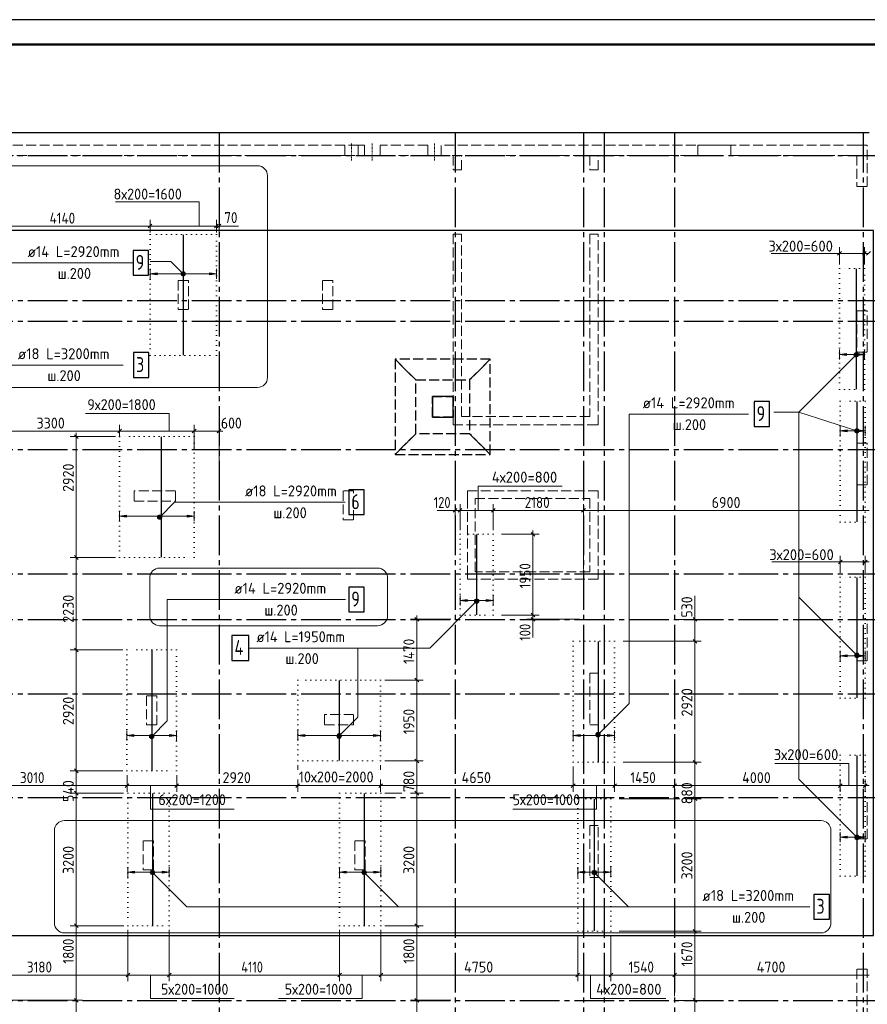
# Model space of a CAD drawing. Header units: millimetres. Extents: x 0 to 50400, y -93 to 35640.
# Tile 8 of 9: x 19702 to 40166, y 11868 to 35640. Entities that reach past the tile are written whole.
import ezdxf

# ---------------------------------------------------------------- set-up
doc = ezdxf.new("R2010")
doc.units = ezdxf.units.MM
for name, pattern in [('______2', [324, 240, -84]), ('______5', [1320, 960, -120, 120, -120]), ('______9', [120, 0, -120])]:
    doc.linetypes.add(name, pattern=pattern)
for name, color, linetype, lineweight in [('Standard', 7, 'Continuous', 25), ('ДОП Верх по Х', 7, 'Continuous', 25), ('ЖБ Лента фундамента под плитной частью', 52, 'Continuous', 50), ('ЖБ Пилон', 7, 'Continuous', 35), ('ЖБ Плита Фундамента верхний уровень', 7, 'Continuous', 35), ('ЖБ Стена верхний уровень', 7, 'Continuous', 35), ('Общий01', 7, 'Continuous', 13), ('Позиционная метка номер позиции', 7, 'Continuous', 13), ('Размерная линия_ общее', 7, 'Continuous', 13), ('Тени', 7, 'Continuous', 13)]:
    doc.layers.add(name, color=color, linetype=linetype, lineweight=lineweight)
doc.layers.add('Оси', color=7, linetype='______5', lineweight=13, true_color=0x656565)
doc.styles.add('ISOCPEUR', font='txt')

msp = doc.modelspace()

# ---------------------------------------------------------------- hatches: boundary and pattern name
at = {"layer": 'ДОП Верх по Х', "linetype": 'Continuous', "lineweight": 13, "transparency": 33554687}
for points in [[(23018, 29480), (22850, 29504), (23018, 29528)], [(39663, 27533), (39495, 27557), (39663, 27581)], [(39683, 25687), (39515, 25711), (39683, 25735)], [(22283, 23626), (22115, 23650), (22283, 23674)], [(30503, 21596), (30335, 21620), (30503, 21644)], [(39683, 20260), (39515, 20284), (39683, 20308)], [(22458, 18335), (22290, 18359), (22458, 18383)], [(26583, 18335), (26415, 18359), (26583, 18383)], [(33233, 18335), (33065, 18359), (33233, 18383)], [(39683, 15876), (39515, 15900), (39683, 15924)], [(22478, 15035), (22310, 15059), (22478, 15083)], [(27588, 15035), (27420, 15059), (27588, 15083)], [(33343, 15035), (33175, 15059), (33343, 15083)]]:
    msp.add_hatch(color=7, dxfattribs=at).paths.add_polyline_path(points, flags=16)
for points in [[(24282, 29480), (24450, 29504), (24282, 29528)], [(39927, 27533), (40095, 27557), (39927, 27581)], [(39947, 25687), (40115, 25711), (39947, 25735)], [(23747, 23626), (23915, 23650), (23747, 23674)], [(30967, 21596), (31135, 21620), (30967, 21644)], [(39947, 20260), (40115, 20284), (39947, 20308)], [(23322, 18335), (23490, 18359), (23322, 18383)], [(28247, 18335), (28415, 18359), (28247, 18383)], [(33897, 18335), (34065, 18359), (33897, 18383)], [(39947, 15876), (40115, 15900), (39947, 15924)], [(23142, 15035), (23310, 15059), (23142, 15083)], [(28252, 15035), (28420, 15059), (28252, 15083)], [(33807, 15035), (33975, 15059), (33807, 15083)]]:
    msp.add_hatch(color=7, dxfattribs=at).paths.add_polyline_path(points)
at = {"layer": 'Позиционная метка номер позиции', "linetype": 'Continuous', "lineweight": 13, "transparency": 33554687}
for points in [[(23612, 29466), (23664, 29556), (23598, 29490)], [(23598, 29490), (23664, 29556), (23636, 29556)], [(23598, 29490), (23636, 29556), (23598, 29518)], [(23598, 29518), (23636, 29556), (23612, 29542)], [(23612, 29466), (23688, 29542), (23664, 29556)], [(23636, 29452), (23688, 29542), (23612, 29466)], [(23636, 29452), (23702, 29518), (23688, 29542)], [(23664, 29452), (23702, 29518), (23636, 29452)], [(23664, 29452), (23702, 29490), (23702, 29518)], [(23702, 29490), (23664, 29452), (23688, 29466)], [(39933, 27509), (39857, 27585), (39843, 27561)], [(39947, 27533), (39881, 27599), (39857, 27585)], [(39947, 27533), (39857, 27585), (39933, 27509)], [(39947, 27561), (39909, 27599), (39881, 27599)], [(39947, 27561), (39881, 27599), (39947, 27533)], [(39909, 27599), (39947, 27561), (39933, 27585)], [(39933, 27509), (39843, 27561), (39909, 27495)], [(39909, 27495), (39843, 27561), (39843, 27533)], [(39909, 27495), (39843, 27533), (39881, 27495)], [(39881, 27495), (39843, 27533), (39857, 27509)], [(39875, 25676), (39879, 25751), (39863, 25700)], [(39863, 25700), (39879, 25751), (39864, 25728)], [(39899, 25660), (39904, 25764), (39875, 25676)], [(39875, 25676), (39904, 25764), (39879, 25751)], [(39899, 25660), (39932, 25763), (39904, 25764)], [(39927, 25659), (39932, 25763), (39899, 25660)], [(39927, 25659), (39955, 25748), (39932, 25763)], [(39951, 25672), (39955, 25748), (39927, 25659)], [(39951, 25672), (39968, 25723), (39955, 25748)], [(39968, 25723), (39951, 25672), (39967, 25695)], [(23030, 23645), (23120, 23593), (23044, 23669)], [(23030, 23617), (23096, 23579), (23030, 23645)], [(23030, 23645), (23096, 23579), (23120, 23593)], [(23068, 23579), (23030, 23617), (23044, 23593)], [(23030, 23617), (23068, 23579), (23096, 23579)], [(23044, 23669), (23134, 23617), (23068, 23683)], [(23044, 23669), (23120, 23593), (23134, 23617)], [(23068, 23683), (23134, 23617), (23134, 23645)], [(23068, 23683), (23134, 23645), (23096, 23683)], [(23096, 23683), (23134, 23645), (23120, 23669)], [(30773, 21565), (30697, 21641), (30683, 21617)], [(30787, 21589), (30721, 21655), (30697, 21641)], [(30787, 21589), (30697, 21641), (30773, 21565)], [(30787, 21617), (30749, 21655), (30721, 21655)], [(30787, 21617), (30721, 21655), (30787, 21589)], [(30749, 21655), (30787, 21617), (30773, 21641)], [(30773, 21565), (30683, 21617), (30749, 21551)], [(30749, 21551), (30683, 21617), (30683, 21589)], [(30749, 21551), (30683, 21589), (30721, 21551)], [(30721, 21551), (30683, 21589), (30697, 21565)], [(39877, 20256), (39929, 20346), (39863, 20280)], [(39863, 20280), (39929, 20346), (39901, 20346)], [(39863, 20280), (39901, 20346), (39863, 20308)], [(39863, 20308), (39901, 20346), (39877, 20332)], [(39877, 20256), (39953, 20332), (39929, 20346)], [(39901, 20242), (39953, 20332), (39877, 20256)], [(39901, 20242), (39967, 20308), (39953, 20332)], [(39929, 20242), (39967, 20308), (39901, 20242)], [(39929, 20242), (39967, 20280), (39967, 20308)], [(39967, 20280), (39929, 20242), (39953, 20256)], [(22838, 18350), (22928, 18298), (22852, 18374)], [(22838, 18322), (22904, 18284), (22838, 18350)], [(22838, 18350), (22904, 18284), (22928, 18298)], [(22876, 18284), (22838, 18322), (22852, 18298)], [(22838, 18322), (22876, 18284), (22904, 18284)], [(22852, 18374), (22942, 18322), (22876, 18388)], [(22852, 18374), (22928, 18298), (22942, 18322)], [(22876, 18388), (22942, 18322), (22942, 18350)], [(22876, 18388), (22942, 18350), (22904, 18388)], [(22904, 18388), (22942, 18350), (22928, 18374)], [(27363, 18361), (27453, 18309), (27377, 18385)], [(27363, 18333), (27429, 18295), (27363, 18361)], [(27363, 18361), (27429, 18295), (27453, 18309)], [(27401, 18295), (27363, 18333), (27377, 18309)], [(27363, 18333), (27401, 18295), (27429, 18295)], [(27377, 18385), (27467, 18333), (27401, 18399)], [(27377, 18385), (27453, 18309), (27467, 18333)], [(27401, 18399), (27467, 18333), (27467, 18361)], [(27401, 18399), (27467, 18361), (27429, 18399)], [(27429, 18399), (27467, 18361), (27453, 18385)], [(33613, 18392), (33703, 18340), (33627, 18416)], [(33613, 18364), (33679, 18326), (33613, 18392)], [(33613, 18392), (33679, 18326), (33703, 18340)], [(33651, 18326), (33613, 18364), (33627, 18340)], [(33613, 18364), (33651, 18326), (33679, 18326)], [(33627, 18416), (33717, 18364), (33651, 18430)], [(33627, 18416), (33703, 18340), (33717, 18364)], [(33651, 18430), (33717, 18364), (33717, 18392)], [(33651, 18430), (33717, 18392), (33679, 18430)], [(33679, 18430), (33717, 18392), (33703, 18416)], [(39877, 15862), (39929, 15952), (39863, 15886)], [(39863, 15886), (39929, 15952), (39901, 15952)], [(39863, 15886), (39901, 15952), (39863, 15913)], [(39863, 15913), (39901, 15952), (39877, 15938)], [(39877, 15862), (39953, 15938), (39929, 15952)], [(39901, 15848), (39953, 15938), (39877, 15862)], [(39901, 15848), (39967, 15913), (39953, 15938)], [(39929, 15848), (39967, 15913), (39901, 15848)], [(39929, 15848), (39967, 15886), (39967, 15913)], [(39967, 15886), (39929, 15848), (39953, 15862)], [(22858, 15063), (22896, 15101), (22872, 15088)], [(22896, 15101), (22858, 15063), (22858, 15036)], [(22896, 15101), (22858, 15036), (22924, 15101)], [(22924, 15101), (22858, 15036), (22872, 15011)], [(22924, 15101), (22872, 15011), (22948, 15088)], [(22948, 15088), (22872, 15011), (22896, 14998)], [(22948, 15088), (22896, 14998), (22962, 15063)], [(22962, 15063), (22896, 14998), (22924, 14998)], [(22962, 15063), (22924, 14998), (22962, 15036)], [(22962, 15036), (22924, 14998), (22948, 15011)], [(27968, 15063), (28006, 15101), (27982, 15088)], [(28006, 15101), (27968, 15063), (27968, 15036)], [(28006, 15101), (27968, 15036), (28034, 15101)], [(28034, 15101), (27968, 15036), (27982, 15011)], [(28034, 15101), (27982, 15011), (28058, 15088)], [(28058, 15088), (27982, 15011), (28006, 14998)], [(28058, 15088), (28006, 14998), (28072, 15063)], [(28072, 15063), (28006, 14998), (28034, 14998)], [(28072, 15063), (28034, 14998), (28072, 15036)], [(28072, 15036), (28034, 14998), (28058, 15011)], [(33523, 15063), (33561, 15101), (33537, 15088)], [(33561, 15101), (33523, 15063), (33523, 15036)], [(33561, 15101), (33523, 15036), (33589, 15101)], [(33589, 15101), (33523, 15036), (33537, 15011)], [(33589, 15101), (33537, 15011), (33613, 15088)], [(33613, 15088), (33537, 15011), (33561, 14998)], [(33613, 15088), (33561, 14998), (33627, 15063)], [(33627, 15063), (33561, 14998), (33589, 14998)], [(33627, 15063), (33589, 14998), (33627, 15036)], [(33627, 15036), (33589, 14998), (33613, 15011)]]:
    msp.add_hatch(color=7, dxfattribs=at).paths.add_polyline_path(points)

# ---------------------------------------------------------------- linework, layer by layer
at = {"layer": 'Standard', "color": 7, "linetype": 'Continuous', "lineweight": 25, "transparency": 33554687}
msp.add_lwpolyline([(0, 0), (50400, 0), (50400, 35640), (0, 35640), (0, 0)], close=True, dxfattribs=at)
at = {"layer": 'Standard', "color": 7, "linetype": 'Continuous', "lineweight": 50, "transparency": 33554687}
msp.add_lwpolyline([(2400, 35040), (49800, 35040), (49800, 600), (2400, 600), (2400, 35040)], close=True, dxfattribs=at)
at = {"layer": 'Standard', "color": 254, "linetype": 'Continuous', "lineweight": -3, "true_color": 0xc4c4ff, "transparency": 33554687}
msp.add_lwpolyline([(11455, 13532), (40318, 13532), (40318, 30552), (11455, 30552), (11455, 13532)], dxfattribs=at)
at = {"layer": 'ДОП Верх по Х', "color": 7, "linetype": 'Continuous', "lineweight": 25, "transparency": 33554687}
for p, q in [((23650, 30445), (23650, 27539)), ((23650, 30445), (23650, 27539)), ((39895, 29625), (39895, 26719)), ((39895, 29625), (39895, 26719)), ((39915, 26425), (39915, 23519)), ((39915, 26425), (39915, 23519)), ((23115, 25566), (23115, 22664)), ((23115, 25566), (23115, 22664)), ((30735, 23208), (30735, 21272)), ((30735, 23208), (30735, 21272)), ((39915, 22175), (39915, 19269)), ((39915, 22175), (39915, 19269)), ((33665, 20625), (33665, 17719)), ((33665, 20625), (33665, 17719)), ((22890, 20415), (22890, 17509)), ((22890, 20415), (22890, 17509)), ((27415, 19688), (27415, 17752)), ((27415, 19688), (27415, 17752)), ((39915, 17875), (39915, 14969)), ((39915, 17875), (39915, 14969)), ((22910, 16957), (22910, 13775)), ((22910, 16957), (22910, 13775)), ((28020, 16957), (28020, 13775)), ((28020, 16957), (28020, 13775)), ((33575, 16823), (33575, 13641)), ((33575, 16823), (33575, 13641))]:
    msp.add_line(p, q, dxfattribs=at)
at = {"layer": 'ДОП Верх по Х', "color": 7, "linetype": 'Continuous', "lineweight": 13, "transparency": 33554687}
for p, q in [((22850, 29504), (22850, 29624)), ((22850, 29504), (23018, 29528)), ((23018, 29480), (22850, 29504)), ((22850, 29504), (22850, 29384)), ((22850, 29504), (22850, 29504)), ((23018, 29528), (23018, 29480)), ((23018, 29504), (24282, 29504)), ((24450, 29504), (24282, 29528)), ((24282, 29528), (24282, 29480)), ((24282, 29480), (24450, 29504)), ((24450, 29504), (24450, 29624)), ((24450, 29504), (24450, 29384)), ((24450, 29504), (24450, 29504)), ((39495, 27557), (39495, 27677)), ((39495, 27557), (39663, 27581)), ((39663, 27581), (39663, 27533)), ((40095, 27557), (39927, 27581)), ((39927, 27581), (39927, 27533)), ((40095, 27557), (40095, 27677)), ((39663, 27533), (39495, 27557)), ((39495, 27557), (39495, 27437)), ((39495, 27557), (39495, 27557)), ((39663, 27557), (39927, 27557)), ((39927, 27533), (40095, 27557)), ((40095, 27557), (40095, 27437)), ((40095, 27557), (40095, 27557)), ((39515, 25711), (39515, 25831)), ((39515, 25711), (39683, 25735)), ((39683, 25687), (39515, 25711)), ((39515, 25711), (39515, 25591)), ((39515, 25711), (39515, 25711)), ((39683, 25735), (39683, 25687)), ((39683, 25711), (39947, 25711)), ((40115, 25711), (39947, 25735)), ((39947, 25735), (39947, 25687)), ((39947, 25687), (40115, 25711)), ((40115, 25711), (40115, 25831)), ((40115, 25711), (40115, 25591)), ((40115, 25711), (40115, 25711)), ((22115, 23650), (22115, 23770)), ((22115, 23650), (22283, 23674)), ((22283, 23626), (22115, 23650)), ((22115, 23650), (22115, 23530)), ((22115, 23650), (22115, 23650)), ((22283, 23674), (22283, 23626)), ((22283, 23650), (23747, 23650)), ((23915, 23650), (23747, 23674)), ((23747, 23674), (23747, 23626)), ((23747, 23626), (23915, 23650)), ((23915, 23650), (23915, 23770)), ((23915, 23650), (23915, 23530)), ((23915, 23650), (23915, 23650)), ((30335, 21620), (30335, 21740)), ((30335, 21620), (30503, 21644)), ((30503, 21644), (30503, 21596)), ((31135, 21620), (30967, 21644)), ((30967, 21644), (30967, 21596)), ((31135, 21620), (31135, 21740)), ((30503, 21596), (30335, 21620)), ((30335, 21620), (30335, 21500)), ((30335, 21620), (30335, 21620)), ((30503, 21620), (30967, 21620)), ((30967, 21596), (31135, 21620)), ((31135, 21620), (31135, 21500)), ((31135, 21620), (31135, 21620)), ((39515, 20284), (39515, 20404)), ((39515, 20284), (39683, 20308)), ((39683, 20260), (39515, 20284)), ((39515, 20284), (39515, 20164)), ((39515, 20284), (39515, 20284)), ((39683, 20308), (39683, 20260)), ((39683, 20284), (39947, 20284)), ((40115, 20284), (39947, 20308)), ((39947, 20308), (39947, 20260)), ((39947, 20260), (40115, 20284)), ((40115, 20284), (40115, 20404)), ((40115, 20284), (40115, 20164)), ((40115, 20284), (40115, 20284)), ((22290, 18359), (22290, 18479)), ((22290, 18359), (22458, 18383)), ((22458, 18335), (22290, 18359)), ((22290, 18359), (22290, 18239)), ((22290, 18359), (22290, 18359)), ((22458, 18383), (22458, 18335)), ((22458, 18359), (23322, 18359)), ((23490, 18359), (23322, 18383)), ((23322, 18383), (23322, 18335)), ((23322, 18335), (23490, 18359)), ((23490, 18359), (23490, 18479)), ((23490, 18359), (23490, 18239)), ((23490, 18359), (23490, 18359)), ((26415, 18359), (26415, 18479)), ((26415, 18359), (26583, 18383)), ((26583, 18335), (26415, 18359)), ((26415, 18359), (26415, 18239)), ((26415, 18359), (26415, 18359)), ((26583, 18383), (26583, 18335)), ((26583, 18359), (28247, 18359)), ((28415, 18359), (28247, 18383)), ((28247, 18383), (28247, 18335)), ((28247, 18335), (28415, 18359)), ((28415, 18359), (28415, 18479)), ((28415, 18359), (28415, 18239)), ((28415, 18359), (28415, 18359)), ((33065, 18359), (33065, 18479)), ((33065, 18359), (33233, 18383)), ((33233, 18335), (33065, 18359)), ((33065, 18359), (33065, 18239)), ((33065, 18359), (33065, 18359)), ((33233, 18383), (33233, 18335)), ((33233, 18359), (33897, 18359)), ((34065, 18359), (33897, 18383)), ((33897, 18383), (33897, 18335)), ((33897, 18335), (34065, 18359)), ((34065, 18359), (34065, 18479)), ((34065, 18359), (34065, 18239)), ((34065, 18359), (34065, 18359)), ((39515, 15900), (39515, 16020)), ((40115, 15900), (40115, 16020)), ((39515, 15900), (39683, 15924)), ((39683, 15876), (39515, 15900)), ((39515, 15900), (39515, 15780)), ((39515, 15900), (39515, 15900)), ((39683, 15924), (39683, 15876)), ((39683, 15900), (39947, 15900)), ((40115, 15900), (39947, 15924)), ((39947, 15924), (39947, 15876)), ((39947, 15876), (40115, 15900)), ((40115, 15900), (40115, 15780)), ((40115, 15900), (40115, 15900)), ((22310, 15059), (22310, 15179)), ((22310, 15059), (22478, 15083)), ((22478, 15035), (22310, 15059)), ((22310, 15059), (22310, 14939)), ((22310, 15059), (22310, 15059)), ((22478, 15083), (22478, 15035)), ((22478, 15059), (23142, 15059)), ((23310, 15059), (23142, 15083)), ((23142, 15083), (23142, 15035)), ((23142, 15035), (23310, 15059)), ((23310, 15059), (23310, 15179)), ((23310, 15059), (23310, 14939)), ((23310, 15059), (23310, 15059)), ((27420, 15059), (27420, 15179)), ((27420, 15059), (27588, 15083)), ((27588, 15035), (27420, 15059)), ((27420, 15059), (27420, 14939)), ((27420, 15059), (27420, 15059)), ((27588, 15083), (27588, 15035)), ((27588, 15059), (28252, 15059)), ((28420, 15059), (28252, 15083)), ((28252, 15083), (28252, 15035)), ((28252, 15035), (28420, 15059)), ((28420, 15059), (28420, 15179)), ((28420, 15059), (28420, 14939)), ((28420, 15059), (28420, 15059)), ((33175, 15059), (33175, 15179)), ((33175, 15059), (33343, 15083)), ((33343, 15035), (33175, 15059)), ((33175, 15059), (33175, 14939)), ((33175, 15059), (33175, 15059)), ((33343, 15083), (33343, 15035)), ((33343, 15059), (33807, 15059)), ((33975, 15059), (33807, 15083)), ((33807, 15083), (33807, 15035)), ((33807, 15035), (33975, 15059)), ((33975, 15059), (33975, 15179)), ((33975, 15059), (33975, 14939)), ((33975, 15059), (33975, 15059))]:
    msp.add_line(p, q, dxfattribs=at)
at = {"layer": 'ДОП Верх по Х', "color": 7, "linetype": 'Continuous', "lineweight": 25, "transparency": 33554687}
for points in [[(22443, 29469), (22815, 29469), (22815, 30069), (22443, 30069), (22443, 29469)], [(22451, 27001), (22823, 27001), (22823, 27601), (22451, 27601), (22451, 27001)], [(37433, 25818), (37805, 25818), (37805, 26418), (37433, 26418), (37433, 25818)], [(27647, 23690), (28019, 23690), (28019, 24290), (27647, 24290), (27647, 23690)], [(27647, 21340), (28019, 21340), (28019, 21940), (27647, 21940), (27647, 21340)], [(24828, 20170), (25236, 20170), (25236, 20770), (24828, 20770), (24828, 20170)], [(38878, 13922), (39250, 13922), (39250, 14522), (38878, 14522), (38878, 13922)]]:
    msp.add_lwpolyline(points, dxfattribs=at)
at = {"layer": 'ЖБ Лента фундамента под плитной частью', "color": 253, "linetype": '______2', "lineweight": -3, "true_color": 0xa0a0a0, "transparency": 33554687}
for p, q in [((31065, 27442), (28765, 27442)), ((28765, 27442), (28765, 25142)), ((31065, 25142), (31065, 27442)), ((29665, 26542), (30165, 26542)), ((29665, 26042), (29665, 26542)), ((30165, 26542), (30165, 26042)), ((30165, 26042), (29665, 26042)), ((28765, 25142), (31065, 25142))]:
    msp.add_line(p, q, dxfattribs=at)
at = {"layer": 'ЖБ Лента фундамента под плитной частью', "color": 253, "linetype": '______2', "lineweight": -3, "true_color": 0xababab, "transparency": 33554687}
for p, q in [((28765, 27442), (28765, 25142)), ((28765, 27442), (29265, 26942)), ((29265, 26942), (28765, 27442)), ((31065, 27442), (28765, 27442)), ((30565, 26942), (31065, 27442)), ((31065, 27442), (30565, 26942)), ((31065, 25142), (31065, 27442)), ((29265, 25642), (29265, 26942)), ((29265, 26942), (30565, 26942)), ((30565, 26942), (30565, 25642)), ((29265, 25642), (28765, 25142)), ((28765, 25142), (29265, 25642)), ((30565, 25642), (29265, 25642)), ((31065, 25142), (30565, 25642)), ((30565, 25642), (31065, 25142)), ((28765, 25142), (31065, 25142))]:
    msp.add_line(p, q, dxfattribs=at)
at = {"layer": 'ЖБ Пилон', "color": 253, "linetype": '______2', "lineweight": 13, "true_color": 0xa0a0a0, "transparency": 33554687}
for p, q in [((23775, 29342), (23525, 29342)), ((23525, 29342), (23525, 28642)), ((23775, 28642), (23775, 29342)), ((27265, 29342), (27015, 29342)), ((27015, 29342), (27015, 28642)), ((27265, 28642), (27265, 29342)), ((23525, 28642), (23775, 28642)), ((27015, 28642), (27265, 28642)), ((40165, 28612), (39915, 28612)), ((39915, 28612), (39915, 27612)), ((40165, 27612), (40165, 28612)), ((39915, 27612), (40165, 27612)), ((40165, 25412), (39915, 25412)), ((39915, 25412), (39915, 24412)), ((40165, 24412), (40165, 25412)), ((23465, 24262), (22465, 24262)), ((22465, 24262), (22465, 24012)), ((23465, 24012), (23465, 24262)), ((27765, 24262), (27515, 24262)), ((27515, 24262), (27515, 23562)), ((27765, 23562), (27765, 24262)), ((39915, 24412), (40165, 24412)), ((22465, 24012), (23465, 24012)), ((27515, 23562), (27765, 23562)), ((40165, 21162), (39915, 21162)), ((39915, 21162), (39915, 20162)), ((40165, 20162), (40165, 21162)), ((39915, 20162), (40165, 20162)), ((23015, 19312), (22765, 19312)), ((22765, 19312), (22765, 18612)), ((23015, 18612), (23015, 19312)), ((27765, 18862), (27065, 18862)), ((27065, 18862), (27065, 18612)), ((27765, 18612), (27765, 18862)), ((22765, 18612), (23015, 18612)), ((27065, 18612), (27765, 18612)), ((40165, 16862), (39915, 16862)), ((39915, 16862), (39915, 15862)), ((40165, 15862), (40165, 16862)), ((22935, 15812), (22685, 15812)), ((22685, 15812), (22685, 15112)), ((22935, 15112), (22935, 15812)), ((28045, 15812), (27795, 15812)), ((27795, 15812), (27795, 15112)), ((28045, 15112), (28045, 15812)), ((39915, 15862), (40165, 15862)), ((22685, 15112), (22935, 15112)), ((27795, 15112), (28045, 15112))]:
    msp.add_line(p, q, dxfattribs=at)
at = {"layer": 'ЖБ Плита Фундамента верхний уровень', "color": 253, "linetype": 'Continuous', "lineweight": -3, "true_color": 0xa0a0a0, "transparency": 33554687}
for p, q in [((40215, 32912), (8715, 32912)), ((30165, 26542), (29665, 26542)), ((29665, 26542), (29665, 26042)), ((30165, 26042), (30165, 26542)), ((29665, 26042), (30165, 26042))]:
    msp.add_line(p, q, dxfattribs=at)
at = {"layer": 'ЖБ Стена верхний уровень', "color": 253, "linetype": '______2', "lineweight": 13, "true_color": 0xa0a0a0, "transparency": 33554687}
for p, q in [((27553, 32612), (9015, 32612)), ((27553, 32612), (27553, 32362)), ((27878, 32612), (27553, 32612)), ((27878, 32362), (27878, 32612)), ((28027, 32612), (27878, 32612)), ((28027, 32612), (28027, 32362)), ((28404, 32362), (28404, 32612)), ((29553, 32612), (28404, 32612)), ((29553, 32612), (29553, 32362)), ((29878, 32362), (29878, 32612)), ((39915, 32612), (29878, 32612)), ((36875, 32612), (36075, 32612)), ((36075, 32612), (36075, 32362)), ((36875, 32362), (36875, 32612)), ((40165, 32612), (39915, 32612)), ((40165, 31612), (40165, 32612)), ((9265, 32362), (27553, 32362)), ((27553, 32362), (27878, 32362)), ((27878, 32362), (36075, 32362)), ((28027, 32362), (28404, 32362)), ((29553, 32362), (29878, 32362)), ((30365, 32362), (30165, 32362)), ((30165, 32362), (30165, 32012)), ((30365, 32012), (30365, 32362)), ((33665, 32362), (33465, 32362)), ((33465, 32362), (33465, 32012)), ((33665, 32012), (33665, 32362)), ((36875, 32362), (39915, 32362)), ((39915, 32362), (39915, 31612)), ((30165, 32012), (30365, 32012)), ((33465, 32012), (33665, 32012)), ((39915, 31612), (40165, 31612)), ((30165, 30462), (30165, 26062)), ((30365, 30462), (30165, 30462)), ((30365, 26062), (30365, 30462)), ((33465, 30462), (33465, 26062)), ((33665, 30462), (33465, 30462)), ((33665, 25862), (33665, 30462)), ((30165, 26062), (30165, 25862)), ((33465, 26062), (30365, 26062)), ((30165, 25862), (33465, 25862)), ((33465, 25862), (33665, 25862)), ((33665, 24262), (30515, 24262)), ((30515, 24262), (30515, 24082)), ((33665, 24082), (33665, 24262)), ((30515, 24082), (30515, 22312)), ((30695, 22312), (30695, 24082)), ((30695, 24082), (33465, 24082)), ((33465, 24082), (33465, 22312)), ((33665, 22132), (33665, 24082)), ((30515, 22312), (30515, 22132)), ((30515, 22132), (33465, 22132)), ((33465, 22312), (30695, 22312)), ((33465, 22132), (33665, 22132)), ((33665, 19862), (33465, 19862)), ((33465, 19862), (33465, 18612)), ((33665, 18612), (33665, 19862)), ((33465, 18612), (33665, 18612)), ((33665, 16182), (33465, 16182)), ((33465, 16182), (33465, 14932)), ((33665, 14932), (33665, 16182)), ((33465, 14932), (33665, 14932)), ((40165, 12712), (39915, 12712)), ((39915, 12712), (39915, 10562)), ((40165, 10562), (40165, 12712))]:
    msp.add_line(p, q, dxfattribs=at)
at = {"layer": 'ЖБ Стена верхний уровень', "color": 253, "linetype": '______2', "lineweight": 18, "true_color": 0xa0a0a0, "transparency": 33554687}
for points in [[(27716, 32612), (27716, 32654), (27716, 32612)], [(27716, 32596), (27716, 32579), (27716, 32596)], [(27716, 32520), (27716, 32562), (27716, 32520)], [(27716, 32505), (27716, 32489), (27716, 32505)], [(27716, 32430), (27716, 32472), (27716, 32430)], [(27716, 32413), (27716, 32397), (27716, 32413)], [(27716, 32338), (27716, 32380), (27716, 32338)], [(27716, 32323), (27716, 32306), (27716, 32323)], [(27716, 32244), (27716, 32285), (27716, 32244)]]:
    msp.add_lwpolyline(points, dxfattribs=at)
at = {"layer": 'ЖБ Стена верхний уровень', "color": 253, "linetype": '______2', "lineweight": 13, "true_color": 0xa0a0a0, "transparency": 33554687}
for points in [[(28216, 32612), (28216, 32654), (28216, 32612)], [(28216, 32596), (28216, 32579), (28216, 32596)], [(29716, 32612), (29716, 32654), (29716, 32612)], [(29716, 32596), (29716, 32579), (29716, 32596)], [(28216, 32520), (28216, 32562), (28216, 32520)], [(28216, 32505), (28216, 32489), (28216, 32505)], [(28216, 32430), (28216, 32472), (28216, 32430)], [(28216, 32413), (28216, 32397), (28216, 32413)], [(28216, 32338), (28216, 32380), (28216, 32338)], [(29716, 32520), (29716, 32562), (29716, 32520)], [(29716, 32505), (29716, 32489), (29716, 32505)], [(29716, 32430), (29716, 32472), (29716, 32430)], [(29716, 32413), (29716, 32397), (29716, 32413)], [(29716, 32338), (29716, 32380), (29716, 32338)], [(28216, 32323), (28216, 32306), (28216, 32323)], [(28216, 32244), (28216, 32285), (28216, 32244)], [(29716, 32323), (29716, 32306), (29716, 32323)], [(29716, 32244), (29716, 32285), (29716, 32244)]]:
    msp.add_lwpolyline(points, dxfattribs=at)
at = {"layer": 'Общий01', "color": 240, "linetype": 'Continuous', "lineweight": 18, "transparency": 33554687}
for p, q in [((15861, 32113), (25444, 32113)), ((25684, 31873), (25684, 27001)), ((25444, 26761), (15861, 26761)), ((23081, 22400), (28344, 22400)), ((22841, 21249), (22841, 22160)), ((28584, 22160), (28584, 21249)), ((28344, 21009), (23081, 21009)), ((20781, 16303), (39049, 16303)), ((20541, 13832), (20541, 16063)), ((39289, 16063), (39289, 13832)), ((39049, 13592), (20781, 13592))]:
    msp.add_line(p, q, dxfattribs=at)
at = {"layer": 'Общий01', "color": 7, "linetype": 'Continuous', "lineweight": 13, "transparency": 33554687}
for p, q in [((24515, 30656), (24985, 30656)), ((39495, 29999), (37845, 29999)), ((30215, 23791), (29785, 23791)), ((39515, 22549), (37865, 22549)), ((36003, 21162), (36003, 21732)), ((32095, 21164), (32095, 20724))]:
    msp.add_line(p, q, dxfattribs=at)
for points in [[(24035, 30656), (24035, 31246), (22012, 31246)], [(23315, 25708), (23315, 26128), (21292, 26128)], [(30773, 23791), (30773, 24381), (32796, 24381)], [(39720, 17149), (39720, 17679), (37930, 17679)], [(22861, 17149), (22861, 16579), (24883, 16579)], [(33631, 17149), (33631, 16579), (31609, 16579)], [(22861, 12574), (22861, 12004), (24883, 12004)], [(27971, 12574), (27971, 12004), (25949, 12004)], [(33481, 12574), (33481, 12004), (35299, 12004)]]:
    msp.add_lwpolyline(points, dxfattribs=at)
at = {"layer": 'Общий01', "color": 240, "linetype": 'Continuous', "lineweight": 18, "transparency": 33554687}
for centre, start, end in [((25444, 31873), 0, 90), ((25444, 27001), 270, 0), ((23081, 22160), 90, 180), ((28344, 22160), 0, 90), ((23081, 21249), 180, 270), ((28344, 21249), 270, 0), ((20781, 16063), 90, 180), ((39049, 16063), 0, 90), ((20781, 13832), 180, 270), ((39049, 13832), 270, 0)]:
    msp.add_arc(centre, 240, start, end, dxfattribs=at)
at = {"layer": 'Оси', "color": 8, "linetype": '______5', "lineweight": -3, "transparency": 33554687}
for p, q in [((24515, 32912), (24515, 8317)), ((30215, 32912), (30215, 8317)), ((33315, 32912), (33315, 8317)), ((33815, 32912), (33815, 8317)), ((35515, 32912), (35515, 8317)), ((40065, 32912), (40065, 8317)), ((8015, 32362), (42963, 32362)), ((8015, 28862), (42963, 28862)), ((8015, 28362), (42963, 28362)), ((8015, 25262), (42963, 25262)), ((8015, 22262), (42963, 22262)), ((8015, 21162), (42963, 21162)), ((8015, 19362), (42963, 19362)), ((8015, 16862), (42963, 16862)), ((8015, 11962), (42963, 11962))]:
    msp.add_line(p, q, dxfattribs=at)
at = {"layer": 'Позиционная метка номер позиции', "color": 7, "linetype": 'Continuous', "lineweight": 13, "transparency": 33554687}
for p, q in [((23612, 29542), (23612, 29542)), ((23688, 29542), (23688, 29542)), ((23612, 29466), (23612, 29466)), ((23688, 29466), (23688, 29466)), ((39857, 27585), (39857, 27585)), ((39933, 27585), (39933, 27585)), ((39857, 27509), (39857, 27509)), ((39933, 27509), (39933, 27509)), ((39915, 25712), (38510, 26162)), ((39864, 25728), (39864, 25728)), ((39932, 25763), (39932, 25763)), ((39967, 25695), (39967, 25695)), ((39899, 25660), (39899, 25660)), ((23082, 23631), (23441, 23990)), ((23441, 23990), (27563, 23990)), ((23044, 23669), (23044, 23669)), ((23044, 23593), (23044, 23593)), ((23120, 23669), (23120, 23669)), ((23120, 23593), (23120, 23593)), ((30697, 21641), (30697, 21641)), ((30773, 21641), (30773, 21641)), ((30697, 21565), (30697, 21565)), ((30773, 21565), (30773, 21565)), ((39877, 20332), (39877, 20332)), ((39877, 20256), (39877, 20256)), ((39953, 20332), (39953, 20332)), ((39953, 20256), (39953, 20256)), ((22852, 18374), (22852, 18374)), ((22928, 18374), (22928, 18374)), ((27377, 18385), (27377, 18385)), ((27377, 18309), (27377, 18309)), ((27453, 18385), (27453, 18385)), ((27453, 18309), (27453, 18309)), ((33627, 18416), (33627, 18416)), ((33627, 18340), (33627, 18340)), ((33703, 18416), (33703, 18416)), ((33703, 18340), (33703, 18340)), ((22852, 18298), (22852, 18298)), ((22928, 18298), (22928, 18298)), ((39877, 15938), (39877, 15938)), ((39953, 15938), (39953, 15938)), ((39877, 15862), (39877, 15862)), ((39953, 15862), (39953, 15862)), ((22872, 15088), (22872, 15088)), ((22872, 15011), (22872, 15011)), ((22948, 15088), (22948, 15088)), ((22948, 15011), (22948, 15011)), ((27982, 15088), (27982, 15088)), ((27982, 15011), (27982, 15011)), ((28058, 15088), (28058, 15088)), ((28058, 15011), (28058, 15011)), ((33537, 15088), (33537, 15088)), ((33537, 15011), (33537, 15011)), ((33613, 15088), (33613, 15088)), ((33613, 15011), (33613, 15011))]:
    msp.add_line(p, q, dxfattribs=at)
for points in [[(17910, 29316), (18363, 29769), (22443, 29769)], [(23650, 29504), (23353, 29801), (22850, 29801)], [(39895, 27547), (39110, 26762), (38510, 26162), (37910, 26162)], [(18010, 23648), (18243, 23881), (18243, 27301), (22199, 27301)], [(39915, 20294), (38510, 21699), (38510, 26162)], [(33665, 18378), (34415, 19128), (34415, 26118), (37297, 26118)], [(22890, 18336), (23265, 18711), (23265, 21640), (27565, 21640)], [(39915, 15900), (38510, 17305), (38510, 21767)], [(30735, 21603), (29602, 20470), (27868, 20470)], [(27415, 18347), (27868, 18800), (27868, 20470), (25239, 20470)], [(22910, 15049), (23737, 14222), (34402, 14222)], [(28020, 15049), (28847, 14222), (33227, 14222)], [(33575, 15049), (34402, 14222), (38782, 14222)]]:
    msp.add_lwpolyline(points, dxfattribs=at)
for centre in [(23650, 29504), (39895, 27547), (39915, 25712), (23082, 23631), (30735, 21603), (39915, 20294), (22890, 18336), (27415, 18347), (33665, 18378), (39915, 15900), (22910, 15049), (28020, 15049), (33575, 15049)]:
    msp.add_circle(centre, 54, dxfattribs=at)
at = {"layer": 'Размерная линия_ общее', "color": 7, "linetype": 'Continuous', "lineweight": 25, "transparency": 33554687}
for p, q in [((22805, 30611), (22895, 30701)), ((24405, 30611), (24495, 30701)), ((24470, 30611), (24560, 30701)), ((39450, 29954), (39540, 30044)), ((40050, 29954), (40140, 30044)), ((40150, 29954), (40240, 30044)), ((22070, 25663), (22160, 25753)), ((23870, 25663), (23960, 25753)), ((24470, 25663), (24560, 25753)), ((21113, 25530), (21023, 25620)), ((30170, 23746), (30260, 23836)), ((30290, 23746), (30380, 23836)), ((31090, 23746), (31180, 23836)), ((33270, 23746), (33360, 23836)), ((32140, 23170), (32050, 23260)), ((21113, 22610), (21023, 22700)), ((39470, 22504), (39560, 22594)), ((40070, 22504), (40160, 22594)), ((29335, 21120), (29245, 21210)), ((32140, 21220), (32050, 21310)), ((32140, 21119), (32050, 21209)), ((36048, 21117), (35958, 21207)), ((21113, 20380), (21023, 20470)), ((36048, 20587), (35958, 20677)), ((29335, 19650), (29245, 19740)), ((29335, 17700), (29245, 17790)), ((36048, 17667), (35958, 17757)), ((21113, 17460), (21023, 17550)), ((22250, 17104), (22340, 17194)), ((23450, 17104), (23540, 17194)), ((26370, 17104), (26460, 17194)), ((28370, 17104), (28460, 17194)), ((33020, 17104), (33110, 17194)), ((34020, 17104), (34110, 17194)), ((35470, 17104), (35560, 17194)), ((39470, 17104), (39560, 17194)), ((40070, 17104), (40160, 17194)), ((21113, 16920), (21023, 17010)), ((29335, 16920), (29245, 17010)), ((36048, 16787), (35958, 16877)), ((21113, 13720), (21023, 13810)), ((29335, 13720), (29245, 13810)), ((36048, 13587), (35958, 13677)), ((22270, 12529), (22360, 12619)), ((23270, 12529), (23360, 12619)), ((27380, 12529), (27470, 12619)), ((28380, 12529), (28470, 12619)), ((33130, 12529), (33220, 12619)), ((33930, 12529), (34020, 12619)), ((35470, 12529), (35560, 12619)), ((21113, 11920), (21023, 12010)), ((29335, 11920), (29245, 12010)), ((36048, 11917), (35958, 12007))]:
    msp.add_line(p, q, dxfattribs=at)
at = {"layer": 'Размерная линия_ общее', "color": 7, "linetype": 'Continuous', "lineweight": 13, "transparency": 33554687}
for p, q in [((22850, 30656), (22850, 30806)), ((24450, 30656), (24450, 30806)), ((24515, 30656), (24515, 30806)), ((18710, 30656), (22850, 30656)), ((22850, 30656), (22850, 30506)), ((22850, 30656), (22850, 30552)), ((22850, 30656), (24450, 30656)), ((24450, 30656), (24450, 30506)), ((24450, 30656), (24450, 30552)), ((24450, 30656), (24515, 30656)), ((24515, 30656), (24515, 30506)), ((24515, 30656), (24515, 30656)), ((24515, 30656), (24605, 30656)), ((39495, 29999), (39405, 29999)), ((39495, 29999), (39495, 30149)), ((39495, 29999), (39495, 29849)), ((39495, 29999), (39495, 29732)), ((39495, 29999), (40095, 29999)), ((40095, 29999), (40095, 30149)), ((40095, 29999), (40095, 29849)), ((40095, 29999), (40095, 29732)), ((40095, 29999), (40195, 29999)), ((18815, 25708), (22115, 25708)), ((22115, 25708), (22115, 25858)), ((22115, 25708), (22115, 25558)), ((22115, 25708), (22115, 25675)), ((22115, 25708), (23915, 25708)), ((23915, 25708), (23915, 25858)), ((23915, 25708), (23915, 25558)), ((23915, 25708), (23915, 25295)), ((23915, 25708), (24515, 25708)), ((24515, 25708), (24515, 25858)), ((24515, 25708), (24515, 25558)), ((24515, 25708), (24515, 24987)), ((24515, 25708), (24605, 25708)), ((21068, 25575), (20918, 25575)), ((21068, 25575), (21068, 25665)), ((21068, 25575), (21218, 25575)), ((21068, 25575), (22015, 25575)), ((21068, 22655), (21068, 25575)), ((30215, 23791), (30125, 23791)), ((30215, 23791), (30215, 23941)), ((30215, 23791), (30215, 23641)), ((30215, 23791), (30215, 23723)), ((30215, 23791), (30335, 23791)), ((30335, 23791), (30335, 23941)), ((30335, 23791), (30335, 23641)), ((30335, 23791), (30335, 23315)), ((30335, 23791), (31135, 23791)), ((31135, 23791), (31135, 23941)), ((31135, 23791), (31135, 23641)), ((31135, 23791), (31135, 23315)), ((31135, 23791), (33315, 23791)), ((33315, 23791), (33315, 23941)), ((33315, 23791), (33315, 23641)), ((33315, 23791), (33315, 22362)), ((33315, 23791), (40215, 23791)), ((32095, 23215), (32095, 23305)), ((32095, 23215), (31338, 23215)), ((32095, 23215), (31945, 23215)), ((32095, 23215), (32245, 23215)), ((32095, 21265), (32095, 23215)), ((21068, 22655), (20918, 22655)), ((21068, 22655), (21218, 22655)), ((21068, 22655), (22015, 22655)), ((21068, 20425), (21068, 22655)), ((39515, 22549), (39515, 22699)), ((40115, 22549), (40115, 22699)), ((39515, 22549), (39425, 22549)), ((39515, 22549), (39515, 22399)), ((39515, 22549), (39515, 22282)), ((39515, 22549), (40115, 22549)), ((40115, 22549), (40115, 22399)), ((40115, 22549), (40115, 22282)), ((40115, 22549), (40215, 22549)), ((29290, 21165), (29140, 21165)), ((29290, 21165), (29290, 21255)), ((29290, 21165), (29440, 21165)), ((29290, 21165), (30115, 21165)), ((29290, 19695), (29290, 21165)), ((32095, 21265), (31945, 21265)), ((32095, 21164), (31945, 21164)), ((32095, 21265), (32245, 21265)), ((32095, 21164), (32095, 21265)), ((32095, 21164), (32245, 21164)), ((32095, 21164), (32095, 21074)), ((36003, 21162), (35853, 21162)), ((36003, 21162), (36003, 21252)), ((36003, 21162), (36153, 21162)), ((36003, 20632), (36003, 21162)), ((36003, 20632), (35853, 20632)), ((36003, 20632), (36153, 20632)), ((36003, 17712), (36003, 20632)), ((21068, 20425), (20918, 20425)), ((21068, 20425), (21218, 20425)), ((21068, 20425), (22190, 20425)), ((21068, 17505), (21068, 20425)), ((29290, 19695), (29140, 19695)), ((29290, 19695), (29440, 19695)), ((29290, 17745), (29290, 19695)), ((26415, 17529), (26415, 17645)), ((29290, 17745), (29140, 17745)), ((29290, 17745), (29440, 17745)), ((29290, 16965), (29290, 17745)), ((36003, 17712), (35853, 17712)), ((36003, 17712), (36153, 17712)), ((36003, 16832), (36003, 17712)), ((21068, 17505), (20918, 17505)), ((21068, 17505), (21218, 17505)), ((21068, 17505), (22190, 17505)), ((21068, 16965), (21068, 17505)), ((19285, 17149), (22295, 17149)), ((22295, 17149), (22295, 17299)), ((22295, 17149), (22295, 16999)), ((22295, 17149), (23495, 17149)), ((23495, 17149), (23495, 17299)), ((23495, 17149), (23495, 16999)), ((23495, 17149), (26415, 17149)), ((26415, 17149), (26415, 17299)), ((26415, 17149), (26415, 16999)), ((26415, 17149), (28415, 17149)), ((28415, 17149), (28415, 17299)), ((28415, 17149), (28415, 16999)), ((28415, 17149), (33065, 17149)), ((33065, 17149), (33065, 17299)), ((33065, 17149), (33065, 16999)), ((33065, 17149), (34065, 17149)), ((34065, 17149), (34065, 17299)), ((34065, 17149), (34065, 16999)), ((34065, 17149), (35515, 17149)), ((35515, 17149), (35515, 17299)), ((35515, 17149), (35515, 16999)), ((35515, 17149), (35515, 16962)), ((35515, 17149), (39515, 17149)), ((39515, 17149), (39515, 17299)), ((39515, 17149), (39515, 16999)), ((39515, 17149), (39515, 17149)), ((39515, 17149), (40115, 17149)), ((40115, 17149), (40115, 17299)), ((40115, 17149), (40115, 16999)), ((40115, 17149), (40115, 17149)), ((40115, 17149), (40215, 17149)), ((21068, 16965), (20918, 16965)), ((21068, 16965), (21218, 16965)), ((21068, 16965), (22210, 16965)), ((21068, 13765), (21068, 16965)), ((28926, 16965), (28520, 16965)), ((29290, 16965), (29140, 16965)), ((29290, 16965), (29440, 16965)), ((29290, 13765), (29290, 16965)), ((35639, 16832), (34175, 16832)), ((36003, 16832), (35853, 16832)), ((36003, 16832), (36153, 16832)), ((36003, 13632), (36003, 16832)), ((21068, 13765), (20918, 13765)), ((21068, 13765), (21218, 13765)), ((21068, 13765), (22215, 13765)), ((21068, 11965), (21068, 13765)), ((29290, 13765), (29140, 13765)), ((29290, 13765), (29440, 13765)), ((29290, 11965), (29290, 13765)), ((36003, 13632), (35853, 13632)), ((36003, 13632), (36153, 13632)), ((36003, 11962), (36003, 13632)), ((22315, 12574), (22315, 12724)), ((23315, 12574), (23315, 12724)), ((27425, 12574), (27425, 12724)), ((28425, 12574), (28425, 12724)), ((33175, 12574), (33175, 12724)), ((33975, 12574), (33975, 12724)), ((35515, 12574), (35515, 12724)), ((19135, 12574), (22315, 12574)), ((22315, 12574), (22315, 12424)), ((22315, 12574), (23315, 12574)), ((23315, 12574), (23315, 12424)), ((23315, 12574), (27425, 12574)), ((27425, 12574), (27425, 12424)), ((27425, 12574), (28425, 12574)), ((28425, 12574), (28425, 12424)), ((28425, 12574), (33175, 12574)), ((33175, 12574), (33175, 12424)), ((33175, 12574), (33975, 12574)), ((33975, 12574), (33975, 12424)), ((33975, 12574), (35515, 12574)), ((35515, 12574), (35515, 12424)), ((35515, 12574), (35515, 12062)), ((35515, 12574), (40215, 12574)), ((21068, 11965), (20918, 11965)), ((21068, 11965), (21218, 11965)), ((29290, 11965), (29140, 11965)), ((29290, 11965), (29440, 11965)), ((29290, 11965), (30115, 11965)), ((36003, 11962), (35853, 11962)), ((36003, 11962), (36153, 11962))]:
    msp.add_line(p, q, dxfattribs=at)
for points in [[(32095, 21265), (32075, 21265), (32075, 21265), (31338, 21265)], [(32095, 21164), (32757, 21164), (32757, 21164), (33215, 21164)], [(36003, 21162), (35982, 21162), (35982, 21162), (35615, 21162)], [(36003, 20632), (35982, 20632), (35982, 20632), (34268, 20632)], [(29290, 19695), (29270, 19695), (29270, 19695), (28515, 19695)], [(28415, 17529), (28415, 17536), (28415, 17536), (28415, 17645)], [(29290, 17745), (29270, 17745), (29270, 17745), (29270, 17745), (29270, 17745), (28515, 17745)], [(33065, 17149), (33065, 17170), (33065, 17170), (33065, 17170), (33065, 17170), (33065, 17170), (33065, 17170), (33065, 17612)], [(34065, 17149), (34065, 17170), (34065, 17170), (34065, 17170), (34065, 17170), (34065, 17170), (34065, 17170), (34065, 17612)], [(36003, 17712), (35982, 17712), (35982, 17712), (35982, 17712), (35982, 17712), (34268, 17712)], [(22295, 17149), (22295, 17170), (22295, 17170), (22295, 17170), (22295, 17170), (22295, 17170), (22295, 17170), (22295, 17170), (22295, 17170), (22295, 17170), (22295, 17170), (22295, 17182), (22295, 17182), (22295, 17402)], [(23495, 17149), (23495, 17170), (23495, 17170), (23495, 17170), (23495, 17170), (23495, 17170), (23495, 17170), (23495, 17170), (23495, 17170), (23495, 17170), (23495, 17170), (23495, 17183), (23495, 17183), (23495, 17402)], [(26415, 17149), (26415, 17170), (26415, 17170), (26415, 17170), (26415, 17170), (26415, 17170), (26415, 17170), (26415, 17170), (26415, 17170), (26415, 17186)], [(28415, 17149), (28415, 17170), (28415, 17170), (28415, 17170), (28415, 17170), (28415, 17170), (28415, 17170), (28415, 17170), (28415, 17170), (28415, 17186)], [(29290, 16965), (29270, 16965), (29270, 16965), (29270, 16965), (29270, 16965)], [(36003, 16832), (35982, 16832), (35982, 16832), (35982, 16832), (35982, 16832)], [(22315, 12574), (22315, 12594), (22315, 12594), (22315, 12594), (22315, 12594), (22315, 12594), (22315, 12594), (22315, 12594), (22315, 12594), (22315, 13666)], [(23315, 12574), (23315, 12594), (23315, 12594), (23315, 12594), (23315, 12594), (23315, 12594), (23315, 12594), (23315, 12594), (23315, 12594), (23315, 13666)], [(27425, 12574), (27425, 12594), (27425, 12594), (27425, 12594), (27425, 12594), (27425, 12594), (27425, 12594), (27425, 13666)], [(28425, 12574), (28425, 12594), (28425, 12594), (28425, 12594), (28425, 12594), (28425, 12594), (28425, 12594), (28425, 13666)], [(29290, 13765), (29270, 13765), (29270, 13765), (29270, 13765), (29270, 13765), (29270, 13765), (29270, 13765), (29270, 13765), (29270, 13765), (28520, 13765)], [(36003, 13632), (35982, 13632), (35982, 13632), (35982, 13632), (35982, 13632), (35982, 13632), (35982, 13632), (35982, 13632), (35982, 13632), (34175, 13632)], [(33175, 12574), (33175, 12594), (33175, 12594), (33175, 12594), (33175, 12594), (33175, 13532)], [(33975, 12574), (33975, 12594), (33975, 12594), (33975, 12594), (33975, 12594), (33975, 13532)], [(21068, 11965), (21047, 11965), (21047, 11965), (21047, 11965), (21047, 11965), (21047, 11965), (21047, 11965), (21047, 11965), (21047, 11965), (21047, 11965), (21047, 11965), (21047, 11965), (21047, 11965), (18615, 11965)], [(21068, 10015), (21068, 10568), (21068, 10568), (21068, 11965)], [(29290, 10015), (29290, 10584), (29290, 10584), (29290, 11965)], [(36003, 11962), (35982, 11962), (35982, 11962), (35982, 11962), (35982, 11962), (35982, 11962), (35982, 11962), (35982, 11962), (35982, 11962), (35982, 11962), (35982, 11962), (35615, 11962)], [(36003, 10012), (36003, 10607), (36003, 10607), (36003, 11962)]]:
    msp.add_lwpolyline(points, dxfattribs=at)
at = {"layer": 'Тени', "color": 7, "linetype": '______9', "lineweight": 13, "transparency": 33554687}
for p, q in [((24450, 30452), (22850, 30452)), ((22850, 30452), (22850, 27532)), ((24450, 27532), (24450, 30452)), ((40095, 29632), (39495, 29632)), ((39495, 29632), (39495, 26712)), ((40095, 26712), (40095, 29632)), ((22850, 27532), (24450, 27532)), ((39495, 26712), (40095, 26712)), ((40115, 26432), (39515, 26432)), ((39515, 26432), (39515, 23512)), ((40115, 23512), (40115, 26432)), ((23911, 25575), (22115, 25575)), ((22115, 25575), (22115, 22655)), ((23911, 22655), (23911, 25575)), ((39515, 23512), (40115, 23512)), ((31135, 23215), (30335, 23215)), ((30335, 23215), (30335, 21265)), ((31135, 21265), (31135, 23215)), ((22115, 22655), (23911, 22655)), ((40115, 22182), (39515, 22182)), ((39515, 22182), (39515, 19262)), ((40115, 19262), (40115, 22182)), ((30335, 21265), (31135, 21265)), ((34065, 20632), (33065, 20632)), ((33065, 20632), (33065, 17712)), ((34065, 17712), (34065, 20632)), ((23490, 20422), (22290, 20422)), ((22290, 20422), (22290, 17502)), ((23490, 17502), (23490, 20422)), ((28415, 19695), (26415, 19695)), ((26415, 19695), (26415, 17745)), ((28415, 17745), (28415, 19695)), ((39515, 19262), (40115, 19262)), ((40115, 17882), (39515, 17882)), ((39515, 17882), (39515, 14962)), ((40115, 14962), (40115, 17882)), ((26415, 17745), (28415, 17745)), ((33065, 17712), (34065, 17712)), ((22290, 17502), (23490, 17502)), ((23310, 16966), (22310, 16966)), ((22310, 16966), (22310, 13766)), ((23310, 13766), (23310, 16966)), ((28420, 16966), (27420, 16966)), ((27420, 16966), (27420, 13766)), ((28420, 13766), (28420, 16966)), ((33975, 16832), (33175, 16832)), ((33175, 16832), (33175, 13632)), ((33975, 13632), (33975, 16832)), ((39515, 14962), (40115, 14962)), ((22310, 13766), (23310, 13766)), ((27420, 13766), (28420, 13766)), ((33175, 13632), (33975, 13632))]:
    msp.add_line(p, q, dxfattribs=at)

# ---------------------------------------------------------------- texts
at = {"layer": 'ДОП Верх по Х', "color": 7, "linetype": 'Continuous', "lineweight": 13, "transparency": 33554687, "attachment_point": 7, "style": 'ISOCPEUR'}
for s, insert, char_height, width in [('\\W0.96;ø14 L=2920mm ', (19893, 29909), 264, 2607.13), ('\\W0.78;9', (22503, 29601), 360, 391.69), ('\\W0.95;ш.200 ', (20619, 29381), 264, 1154.56), ('\\W0.96;ø18 L=3200mm ', (19659, 27442), 264, 2580.62), ('\\W0.78;3', (22511, 27133), 360, 391.69), ('\\W0.95;ш.200 ', (20372, 26914), 264, 1154.56), ('\\W0.96;ø14 L=2920mm ', (34743, 26258), 264, 2607.13), ('\\W0.78;9', (37493, 25950), 360, 391.71), ('\\W0.95;ш.200 ', (35469, 25730), 264, 1154.55), ('\\W0.96;ø18 L=2920mm ', (25140, 24131), 264, 2580.63), ('\\W0.78;6', (27707, 23822), 360, 391.69), ('\\W0.95;ш.200 ', (25827, 23603), 264, 1154.55), ('\\W0.96;ø14 L=2920mm ', (24884, 21781), 264, 2607.13), ('\\W0.78;9', (27707, 21472), 360, 391.69), ('\\W0.95;ш.200 ', (25610, 21253), 264, 1154.56), ('\\W0.94;ø14 L=1950mm ', (25419, 20610), 264, 2551.79), ('\\W0.80;4', (24888, 20302), 360, 431.81), ('\\W0.95;ш.200 ', (26118, 20082), 264, 1154.55), ('\\W0.96;ø18 L=3200mm ', (36187, 14363), 264, 2580.62), ('\\W0.78;3', (38938, 14054), 360, 391.69), ('\\W0.95;ш.200 ', (36900, 13835), 264, 1154.56)]:
    msp.add_mtext(s, dxfattribs=dict(at, insert=insert, char_height=char_height, width=width))
at = {"layer": 'Размерная линия_ общее', "color": 7, "linetype": 'Continuous', "lineweight": 25, "transparency": 33554687, "char_height": 264, "attachment_point": 7, "style": 'ISOCPEUR'}
for s, insert, width in [('\\W0.94;8х200=1600', (21969, 31297), 1918.44), ('\\W0.87;4140', (20424, 30716), 854.3), ('\\W0.87;70', (24643, 30730), 484.71), ('\\W0.97;3х200=600', (37778, 30041), 1789.7), ('\\W0.94;9х200=1800', (21335, 26214), 1918.46), ('\\W0.93;3300', (20109, 25768), 861.71), ('\\W0.91;600', (24560, 25768), 674.39), ('\\W0.97;4х200=800', (31101, 24463), 1816.22), ('\\W0.83;120', (29695, 23851), 610.29), ('\\W0.87;2180', (31895, 23851), 800.28), ('\\W0.93;6900', (36409, 23851), 861.72), ('\\W0.97;3х200=600', (37798, 22591), 1789.72), ('\\W0.97;3х200=600', (37908, 17764), 1789.72), ('\\W0.87;3010', (19710, 17209), 800.28), ('\\W0.93;2920', (24599, 17209), 861.71), ('\\W0.95;10х200=2000', (26438, 17225), 2103.75), ('\\W0.93;4650', (30371, 17209), 888.46), ('\\W0.87;1450', (34447, 17209), 827.31), ('\\W0.93;4000', (37146, 17209), 888.46), ('\\W0.94;6х200=1200', (23051, 16675), 1918.46), ('\\W0.94;5х200=1000', (31601, 16675), 1918.44), ('\\W0.87;3180', (19875, 12634), 800.29), ('\\W0.81;4110', (25053, 12634), 766.17), ('\\W0.93;4750', (30431, 12634), 888.46), ('\\W0.87;1540', (34402, 12634), 827.32), ('\\W0.93;4700', (37496, 12634), 888.46), ('\\W0.94;5х200=1000', (23111, 12100), 1918.44), ('\\W0.94;5х200=1000', (26101, 12100), 1918.45), ('\\W0.97;4х200=800', (33619, 12100), 1816.22)]:
    msp.add_mtext(s, dxfattribs=dict(at, insert=insert, width=width))
at = {"layer": 'Размерная линия_ общее', "color": 7, "linetype": 'Continuous', "lineweight": 25, "transparency": 33554687, "char_height": 264, "attachment_point": 7, "rotation": 90, "style": 'ISOCPEUR'}
for s, insert, width in [('\\W0.93;2920', (21008, 24239), 861.73), ('\\W0.87;1950', (32035, 21910), 800.28), ('\\W0.93;2230', (21008, 21079), 861.71), ('\\W0.91;530', (35943, 21207), 674.39), ('\\W0.83;100', (32035, 20644), 610.29), ('\\W0.87;1470', (29230, 20087), 827.32), ('\\W0.93;2920', (35943, 18816), 861.72), ('\\W0.93;2920', (21008, 18609), 861.72), ('\\W0.87;1950', (29230, 18390), 800.28), ('\\W0.91;780', (29230, 16991), 674.39), ('\\W0.92;540', (21008, 16753), 701.32), ('\\W0.91;880', (35943, 16698), 674.39), ('\\W0.93;3200', (21008, 15014), 861.71), ('\\W0.93;3200', (29230, 15014), 861.71), ('\\W0.93;3200', (35943, 14881), 861.7), ('\\W0.87;1800', (21008, 12850), 800.29), ('\\W0.87;1800', (29230, 12850), 800.29), ('\\W0.87;1670', (35943, 12782), 800.28)]:
    msp.add_mtext(s, dxfattribs=dict(at, insert=insert, width=width))

doc.saveas('drawing.dxf')
